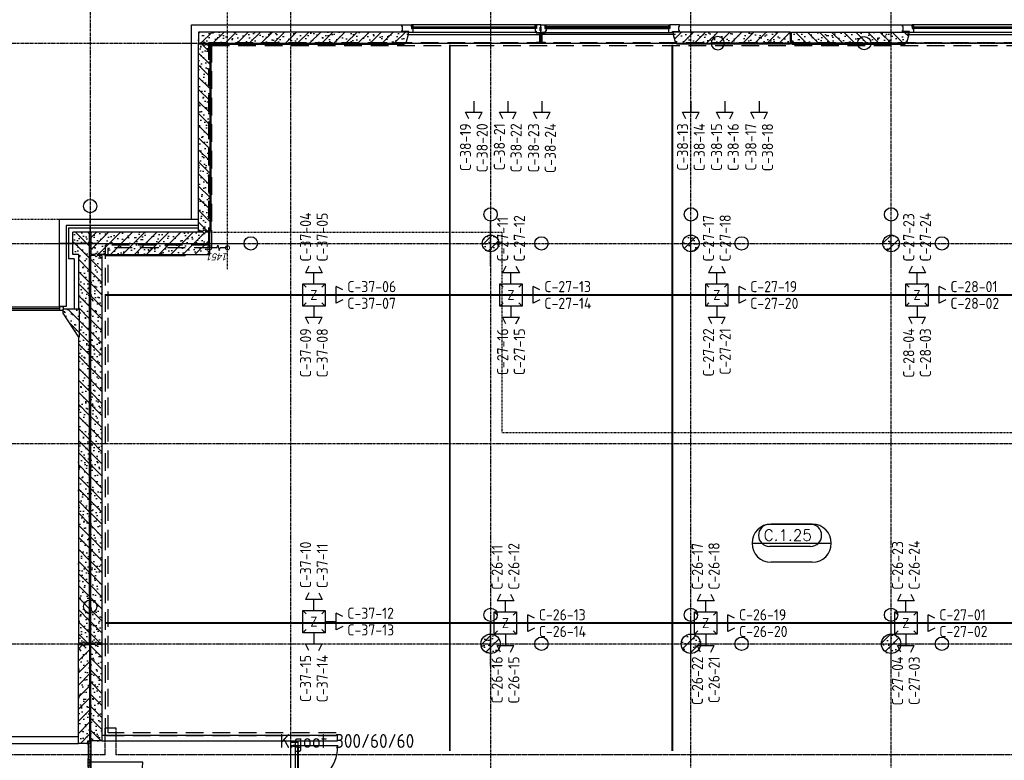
# Model space of a CAD drawing. Extents: x 0 to 1189, y 0 to 841.
# Tile 28 of 33: x 576 to 753, y 555 to 688. Entities that reach past the tile are written whole.
import ezdxf
from ezdxf.enums import TextEntityAlignment as Align

# ---------------------------------------------------------------- set-up
doc = ezdxf.new("R2010")
doc.units = 0
doc.header["$PDSIZE"] = 2
for name, pattern in [('AUSGEZOGEN', [0]), ('B0304', [6, 5, -0.5, 0, -0.5]), ('B0702', [1.171875, 0.78125, -0.390625]), ('DASHDOT', [25.4, 12.7, -6.35, 0, -6.35]), ('E0001', [1, 1, 0]), ('E0003', [4.7625, 3.175, -1.5875])]:
    doc.linetypes.add(name, pattern=pattern)
doc.layers.get('0').update_dxf_attribs({"linetype": 'CONTINUOUS'})
for name, color, linetype in [('AB$1A---_ATTRIB', 9, 'CONTINUOUS'), ('AL$1A---_ALGEMEEN', 9, 'CONTINUOUS'), ('ET6130--_KANALISATIE', 7, 'CONTINUOUS'), ('GOTEN', 3, 'CONTINUOUS'), ('STRAMIEN', 1, 'CONTINUOUS'), ('VITELCODERING', 1, 'CONTINUOUS'), ('VITELDATA', 2, 'CONTINUOUS')]:
    doc.layers.add(name, color=color, linetype=linetype)
doc.styles.add('GBBISOPCURSIEF', font='b-gbp3.shx', dxfattribs={"oblique": 15})
doc.styles.add('ROMANS', font='romans.shx', dxfattribs={"height": 300})
doc.styles.add('ROMANSCURSIEF', font='romans.shx', dxfattribs={"oblique": 15, "height": 300})
doc.styles.get("Standard").update_dxf_attribs({"font": 'ISO'})
pattern_1 = [(225, (0, 0), (108.6116, -108.6116), []), (197, (0, 0), (-41.2599, -127.7242), [0, -130.56, -73.92, 0, -107.52]), (228, (0, 0), (29.4649, -129.8749), [0, -129.28, 0, -131.84, 0, -106.24]), (251, (0, 0), (76.6585, -107.6209), [0, -128, 0, -768, -105.28])]

# ---------------------------------------------------------------- blocks, each defined once
blk = doc.blocks.new('-STR-P2')
at = {"layer": 'AL$1A---_ALGEMEEN', "linetype": 'DASHDOT', "ltscale": 0.1}
for p, q in [((0, -401), (0, 401)), ((-401, 0), (793, 0))]:
    blk.add_line(p, q, dxfattribs=at)
at = {"layer": 'AL$1A---_ALGEMEEN', "linetype": 'Continuous', "ltscale": 2}
for centre in [(0, 521), (913, 0)]:
    blk.add_circle(centre, 120, dxfattribs=at)
blk.add_point((0, 0), dxfattribs=at)
blk = doc.blocks.new('-P282')
at = {"layer": 'AL$1A---_ALGEMEEN', "ltscale": 2}
h = blk.add_hatch(dxfattribs=at)
h.set_pattern_fill('PREFB', color=256, scale=8, angle=180, style=0)
h.set_pattern_definition(pattern_1)
h.paths.add_polyline_path([(150, 0, 1), (-150, 0, 1)])
at = {"layer": 'AL$1A---_ALGEMEEN', "color": 15, "ltscale": 2}
blk.add_circle((0, 0), 150, dxfattribs=at)
at = {"layer": 'AL$1A---_ALGEMEEN', "color": 15, "linetype": 'Continuous'}
blk.add_circle((0, 0), 150, dxfattribs=at)
at = {"layer": 'AL$1A---_ALGEMEEN', "linetype": 'DASHDOT', "ltscale": 0.5}
blk.add_blockref('-STR-P2', (0, 0), dxfattribs=at)
blk = doc.blocks.new('-P1KHE21')
at = {"layer": 'AL$1A---_ALGEMEEN', "linetype": 'Continuous', "ltscale": 2}
for p, q in [((-2300, 10), (-2380, 10)), ((-2380, 10), (-2380, -20)), ((-2300, -15), (-2300, 10)), ((-2380, -20), (-2371, -20)), ((-2371, -89), (-2380, -89)), ((-2380, -89), (-2380, -129)), ((-2380, -129), (-2305, -129)), ((-2371, -20), (-2371, -89)), ((-2305, -62), (-2280, -62)), ((-2305, -113), (-2305, -62)), ((-2305, -129), (-2305, -113)), ((-2305, -113), (-2305, -113)), ((-2280, -15), (-2300, -15)), ((-2280, -62), (-2280, -15))]:
    blk.add_line(p, q, dxfattribs=at)
at = {"layer": 'AL$1A---_ALGEMEEN', "color": 15}
for p, q in [((-2300, 10), (-84, 10)), ((-2305, -129), (-59, -129))]:
    blk.add_line(p, q, dxfattribs=at)
at = {"layer": 'AL$1A---_ALGEMEEN'}
for p, q in [((-2300, -71), (-2300, -86)), ((-2292, -71), (-2292, -86)), ((-72, -71), (-72, -86)), ((-64, -71), (-64, -86))]:
    blk.add_line(p, q, dxfattribs=at)
at = {"layer": 'AL$1A---_ALGEMEEN', "linetype": 'Continuous', "ltscale": 2}
blk.add_lwpolyline([(-84, 10), (-10, 10), (-10, -10), (116, -10), (116, -30), (106, -30), (106, -99), (116, -99), (116, -129), (-59, -129), (-59, -62), (-84, -62), (-84, 10)], dxfattribs=at)
at = {"layer": 'AL$1A---_ALGEMEEN', "color": 15, "linetype": 'Continuous', "ltscale": 2}
for points in [[(-2305, -96), (-2280, -96), (-2280, -123), (-2305, -123)], [(-84, -96), (-59, -96), (-59, -123), (-84, -123)]]:
    blk.add_lwpolyline(points, close=True, dxfattribs=at)
at = {"layer": 'AL$1A---_ALGEMEEN'}
for points in [[(-2300, -66), (-64, -66), (-64, -71), (-2300, -71)], [(-2300, -86), (-64, -86), (-64, -92), (-2300, -92)]]:
    blk.add_lwpolyline(points, close=True, dxfattribs=at)
blk = doc.blocks.new('*U561')
at = {"layer": 'AL$1A---_ALGEMEEN', "color": 15, "linetype": 'ByBlock', "ltscale": 2}
blk.add_lwpolyline([(-19, -90), (-19, 90), (51, 90), (51, 87, -0.391021), (46, 81), (-1, 78, 0.391021), (-11, 67), (-11, -67, 0.391021), (-1, -78), (46, -81, -0.391021), (51, -87), (51, -90)], format="xyb", close=True, dxfattribs=at)
blk = doc.blocks.new('-P142A')
at = {"layer": 'AL$1A---_ALGEMEEN', "linetype": 'Continuous', "ltscale": 2}
h = blk.add_hatch(dxfattribs=at)
h.set_pattern_fill('PREFB', color=256, scale=8, angle=180, style=0)
h.set_pattern_definition([(225, (-7200, 0), (108.6116, -108.6116), []), (197, (-7200, 0), (-41.2599, -127.7242), [0, -130.56, -73.92, 0, -107.52]), (228, (-7200, 0), (29.4649, -129.8749), [0, -129.28, 0, -131.84, 0, -106.24]), (251, (-7200, 0), (76.6585, -107.6209), [0, -128, 0, -768, -105.28])])
h.paths.add_polyline_path([(1790, 200), (-320, 200), (-320, 156), (-278, 0), (1790, 0)])
at = {"layer": 'AL$1A---_ALGEMEEN', "color": 15, "linetype": 'Continuous'}
for p, q in [((-320, 200), (-320, 156)), ((-320, 156), (-278, 0))]:
    blk.add_line(p, q, dxfattribs=at)
at = {"layer": 'AL$1A---_ALGEMEEN', "linetype": 'DASHDOT'}
blk.add_line((-2733, 0), (2996, 0), dxfattribs=at)
at = {"layer": 'AL$1A---_ALGEMEEN', "color": 15, "ltscale": 2}
for p, q in [((-2690, 10), (-2690, 0)), ((-2690, 0), (-278, 0)), ((-320, 156), (-2682, 156))]:
    blk.add_line(p, q, dxfattribs=at)
at = {"layer": 'AL$1A---_ALGEMEEN'}
for p, q in [((-258, 0), (-253, -20)), ((1790, 0), (1790, -10)), ((1780, -20), (-253, -20)), ((1790, -10), (1780, -20))]:
    blk.add_line(p, q, dxfattribs=at)
at = {"layer": 'AL$1A---_ALGEMEEN', "color": 15, "linetype": 'Continuous'}
blk.add_lwpolyline([(-278, 0), (1790, 0), (1790, 200), (-320, 200)], dxfattribs=at)
at = {"layer": 'AL$1A---_ALGEMEEN', "linetype": 'Continuous', "ltscale": 2}
blk.add_circle((3116, 0), 120, dxfattribs=at)
blk.add_point((0, 0), dxfattribs=at)
at = {"layer": 'AL$1A---_ALGEMEEN', "ltscale": 2}
blk.add_blockref('*U561', (-2671, 100), dxfattribs=at)
blk = doc.blocks.new('-P1KHI20')
at = {"layer": 'AL$1A---_ALGEMEEN', "ltscale": 2}
for p, q in [((-3, 0), (64, 0)), ((-3, -19), (-3, 0)), ((7, -19), (-3, -19)), ((-3, -139), (-3, -121)), ((-3, -121), (7, -121)), ((64, -139), (-3, -139)), ((7, -121), (7, -19)), ((64, 0), (64, -49)), ((64, -90), (64, -139)), ((66, -130), (66, -851)), ((1552, -130), (1552, -851)), ((1621, 0), (1554, 0)), ((1554, 0), (1554, -49)), ((1554, -90), (1554, -139)), ((1554, -139), (1621, -139)), ((1611, -121), (1611, -19)), ((1611, -19), (1621, -19)), ((1621, -121), (1611, -121)), ((1621, -19), (1621, 0)), ((1621, -139), (1621, -121))]:
    blk.add_line(p, q, dxfattribs=at)
at = {"layer": 'AL$1A---_ALGEMEEN', "color": 15, "ltscale": 2}
for p, q in [((1554, 0), (64, 0)), ((1554, -139), (64, -139))]:
    blk.add_line(p, q, dxfattribs=at)
at = {"layer": 'AL$1A---_ALGEMEEN'}
for p, q in [((81, -49), (55, -49)), ((55, -49), (55, -90)), ((81, -90), (55, -90)), ((81, -90), (81, -49)), ((1537, -90), (1537, -49)), ((1537, -49), (1563, -49)), ((1537, -90), (1563, -90)), ((1563, -49), (1563, -90))]:
    blk.add_line(p, q, dxfattribs=at)
at = {"layer": 'AL$1A---_ALGEMEEN', "color": 15}
for points in [[(796, -130), (796, -91), (66, -91), (66, -130)], [(822, -130), (822, -91), (1552, -91), (1552, -130)]]:
    blk.add_lwpolyline(points, close=True, dxfattribs=at)
at = {"layer": 'AL$1A---_ALGEMEEN', "ltscale": 2}
for centre, start, end in [((74, -129), 269.366, 359.9227), ((1544, -129), 180.0773, 270.634)]:
    blk.add_arc(centre, 722, start, end, dxfattribs=at)
blk = doc.blocks.new('01564')
at = {"layer": 'AL$1A---_ALGEMEEN', "color": 15, "linetype": 'AUSGEZOGEN'}
for p, q in [((0, 1.5), (0, 48.5)), ((1.5, 50), (38.5, 50)), ((1.5, 1.5), (1.5, 48.5)), ((1.5, 48.5), (38.5, 48.5)), ((40, 1.5), (1.5, 1.5)), ((58.5, 0), (1.5, 0)), ((38.5, 48.5), (38.5, 3)), ((40, 48.5), (40, 3)), ((40, 3), (58.5, 3)), ((58.5, 1.5), (40, 1.5))]:
    blk.add_line(p, q, dxfattribs=at)
for centre, start, end in [((1.5, 48.5), 90, 180), ((1.5, 1.5), 180, 270), ((38.5, 48.5), 0, 90), ((40, 3), 180, 270), ((58.5, 1.5), 0, 90), ((58.5, 1.5), 270, 0)]:
    blk.add_arc(centre, 1.5, start, end, dxfattribs=at)
blk = doc.blocks.new('30114')
at = {"layer": 'AL$1A---_ALGEMEEN', "color": 15, "linetype": 'AUSGEZOGEN'}
for p, q in [((-18.5, 3), (0, 3)), ((0, 1.5), (-18.5, 1.5)), ((0, 0), (-18.5, 0)), ((0, 21.22636), (0, 48.5)), ((0, 3), (0, 21.22636)), ((42, 1.5), (0, 1.5)), ((61.5, 0), (0, 0)), ((1.5, 50), (38.5, 50)), ((1.5, 21.22636), (1.5, 48.5)), ((1.5, 48.5), (38.5, 48.5)), ((1.5, 3), (1.5, 21.22636)), ((38.5, 48.5), (38.5, 43)), ((40, 48.5), (40, 43)), ((40, 43), (48.5, 43)), ((40, 41.5), (48.5, 41.5)), ((48.5, 8.5), (42, 8.5)), ((48.5, 7), (42, 7)), ((42, 3), (61.5, 3)), ((42, 1.5), (61.5, 1.5)), ((48.5, 41.5), (48.5, 21.22636)), ((48.5, 21.22636), (48.5, 8.5)), ((50, 41.5), (50, 21.22636)), ((50, 21.22636), (50, 8.5))]:
    blk.add_line(p, q, dxfattribs=at)
for centre, radius, start, end in [((-18.5, 1.5), 1.5, 90, 180), ((-18.5, 1.5), 1.5, 180, 270), ((1.5, 48.5), 1.5, 90, 180), ((0, 3), 1.5, 270, 0), ((38.5, 48.5), 1.5, 0, 90), ((40, 43), 1.5, 180, 270), ((42, 5), 3.5, 90, 180), ((42, 5), 3.5, 180, 270), ((42, 5), 2, 90, 180), ((42, 5), 2, 180, 270), ((48.5, 41.5), 1.5, 0, 90), ((48.5, 8.5), 1.5, 270, 0), ((61.5, 1.5), 1.5, 0, 90), ((61.5, 1.5), 1.5, 270, 0)]:
    blk.add_arc(centre, radius, start, end, dxfattribs=at)
blk = doc.blocks.new('30416')
at = {"layer": 'AL$1A---_ALGEMEEN', "color": 15, "linetype": 'AUSGEZOGEN'}
for p, q in [((-21.50002, 50), (9.86174, 50.00002)), ((-21.50002, 48.5), (-2.000015, 48.5)), ((-2.000015, 47), (-21.50002, 47)), ((-10, 31.0621), (-10, 41.5)), ((-10, 8.5), (-10, 31.0621)), ((-8.5, 43), (-2, 43)), ((-8.5, 41.5), (-2, 41.5)), ((-8.5, 31.0621), (-8.5, 41.5)), ((-8.5, 8.5), (-8.5, 31.0621)), ((0, 8.5), (-8.5, 8.5)), ((0, 7), (-8.5, 7)), ((-2.000015, 48.5), (9.86174, 48.5)), ((0, 1.5), (0, 7)), ((1.5, 1.5), (1.5, 7)), ((9.861786, 1.5), (1.5, 1.5)), ((9.861786, 0), (1.5, 0)), ((40, 1.500015), (9.861755, 1.5)), ((9.861786, 50), (38.5, 50.00002)), ((9.861786, 48.5), (38.5, 48.50002)), ((58.50002, 0.000015), (9.861786, 0)), ((38.5, 48.5), (38.5, 31.0621)), ((38.5, 31.06212), (38.5, 3.000015)), ((40, 48.5), (40, 31.0621)), ((40, 31.06212), (40, 3.000015)), ((40, 3.000015), (58.5, 3.000015)), ((58.50002, 1.500015), (40, 1.500015))]:
    blk.add_line(p, q, dxfattribs=at)
for centre, radius, start, end in [((-21.50002, 48.5), 1.5, 90, 180), ((-21.50002, 48.5), 1.5, 180, 270), ((-8.5, 41.5), 1.5, 90, 180), ((-8.5, 8.5), 1.5, 180, 270), ((-2.000015, 45), 3.5, 0, 90.00001), ((-2.000015, 45), 2, 0, 90.00001), ((-2.000015, 45), 3.5, 270, 0), ((-2.000015, 45), 2, 270, 0), ((0, 7), 1.5, 0, 90), ((1.5, 1.5), 1.5, 180, 270), ((38.5, 48.5), 1.5, 0, 90.00001), ((40, 3.000015), 1.5, 180, 270), ((58.50002, 1.500015), 1.5, 0, 90.00001), ((58.50002, 1.500015), 1.5, 270, 0)]:
    blk.add_arc(centre, radius, start, end, dxfattribs=at)
blk = doc.blocks.new('-954P1-KSI04')
at = {"layer": 'AL$1A---_ALGEMEEN', "color": 15, "ltscale": 2}
for p, q in [((-1647.499996, -55), (-1359.499998, -55)), ((-1627.499996, -5), (-1379.499998, -5)), ((-441.499998, -55.00002), (-1254.499998, -55.00002)), ((-461.500018, -5.000015), (-1234.499978, -5.000015)), ((-48.5, -55), (-336.499998, -55)), ((-68.5, -5), (-316.499998, -5))]:
    blk.add_line(p, q, dxfattribs=at)
at = {"layer": 'AL$1A---_ALGEMEEN', "ltscale": 2}
blk.add_line((-381.499978, -988.00004), (-381.499978, -55), dxfattribs=at)
blk.add_arc((-381.499978, -55), 933.00004, 180, 270, dxfattribs=at)
at = {"layer": 'AL$1A---_ALGEMEEN', "ltscale": 2, "xscale": -1, "rotation": 180}
for name, p in [('01564', (-1685.999996, -5)), ('30114', (-1360.999998, -5)), ('30416', (-1292.999998, -5))]:
    blk.add_blockref(name, p, dxfattribs=at)
at = {"layer": 'AL$1A---_ALGEMEEN', "color": 15, "ltscale": 2, "rotation": 180}
blk.add_blockref('30416', (-402.999998, -5), dxfattribs=at)
at = {"layer": 'AL$1A---_ALGEMEEN', "ltscale": 2, "rotation": 180}
for name, p in [('30114', (-334.999998, -5)), ('01564', (-10, -5))]:
    blk.add_blockref(name, p, dxfattribs=at)
blk = doc.blocks.new('*U524')
at = {"layer": 'AL$1A---_ALGEMEEN', "color": 15, "linetype": 'ByBlock', "ltscale": 2}
blk.add_lwpolyline([(-19, -90), (-19, 90), (51, 90), (51, 87, -0.391021), (46, 81), (-1, 78, 0.391021), (-11, 67), (-11, -67, 0.391021), (-1, -78), (46, -81, -0.391021), (51, -87), (51, -90)], format="xyb", close=True, dxfattribs=at)
blk = doc.blocks.new('-P142')
at = {"layer": 'AL$1A---_ALGEMEEN', "linetype": 'Continuous', "ltscale": 2}
h = blk.add_hatch(dxfattribs=at)
h.set_pattern_fill('PREFB', color=256, scale=8, angle=180, style=0)
h.set_pattern_definition(pattern_1)
h.paths.add_polyline_path([(2120, 156), (2120, 200), (-1651, 200), (-1651, 0), (-1576, 0), (-1551, 25), (-1526, 0), (2078, 0)])
at = {"layer": 'AL$1A---_ALGEMEEN', "color": 15, "linetype": 'Continuous'}
for p, q in [((2120, 200), (2120, 156)), ((2120, 156), (2078, 0))]:
    blk.add_line(p, q, dxfattribs=at)
at = {"layer": 'AL$1A---_ALGEMEEN', "linetype": 'DASHDOT'}
blk.add_line((-2258, 0), (4658, 0), dxfattribs=at)
at = {"layer": 'AL$1A---_ALGEMEEN'}
for p, q in [((-1421, -20), (-1441, 0)), ((2058, 0), (2053, -20)), ((-1421, -20), (2053, -20))]:
    blk.add_line(p, q, dxfattribs=at)
at = {"layer": 'AL$1A---_ALGEMEEN', "color": 15, "ltscale": 2}
for p, q in [((2078, 0), (4490, 0)), ((2120, 156), (4482, 156)), ((4490, 10), (4490, 0))]:
    blk.add_line(p, q, dxfattribs=at)
at = {"layer": 'AL$1A---_ALGEMEEN', "color": 15, "linetype": 'Continuous'}
for points in [[(2120, 200), (-1651, 200), (-1651, 0), (-1576, 0)], [(-1576, 0), (-1551, 25), (-1526, 0)], [(-1526, 0), (2078, 0)]]:
    blk.add_lwpolyline(points, dxfattribs=at)
at = {"layer": 'AL$1A---_ALGEMEEN', "linetype": 'Continuous', "ltscale": 2}
for p in [(0, 0), (3600, 0)]:
    blk.add_point(p, dxfattribs=at)
at = {"layer": 'AL$1A---_ALGEMEEN', "ltscale": 2, "rotation": 180}
blk.add_blockref('*U524', (4471, 100), dxfattribs=at)
blk = doc.blocks.new('_DOTSMALL')
at = {"color": 0, "linetype": 'ByBlock', "const_width": 0.5}
blk.add_lwpolyline([(-0.0625, 0, 1), (0.0625, 0, 1)], format="xyb", close=True, dxfattribs=at)
blk = doc.blocks.new('-P141')
at = {"layer": 'AL$1A---_ALGEMEEN', "ltscale": 2}
h = blk.add_hatch(dxfattribs=at)
h.set_pattern_fill('PREFB', color=256, scale=8, angle=180, style=0)
h.set_pattern_definition(pattern_1)
h.paths.add_polyline_path([(-3380, 0), (-3380, -75), (-3355, -100), (-3380, -125), (-3380, -200), (-20, -200), (-20, -125), (-45, -100), (-20, -75), (-20, 0)])
at = {"layer": 'AL$1A---_ALGEMEEN', "color": 15, "linetype": 'Continuous'}
for p, q in [((-3380, 0), (-20, 0)), ((-3380, -75), (-3380, 0)), ((-20, -75), (-20, 0)), ((-3380, -75), (-3355, -100)), ((-3355, -100), (-3380, -125)), ((-3380, -200), (-3380, -125)), ((-45, -100), (-20, -75)), ((-20, -125), (-45, -100)), ((-20, -200), (-20, -125)), ((-20, -200), (-3380, -200))]:
    blk.add_line(p, q, dxfattribs=at)
at = {"layer": 'AL$1A---_ALGEMEEN', "color": 15, "linetype": 'ByBlock'}
for p, q in [((-3680, -333), (-3680, -200)), ((-3680, -520), (-3680, -387))]:
    blk.add_line(p, q, dxfattribs=at)
at = {"layer": 'AL$1A---_ALGEMEEN'}
for p, q in [((-3380, -200), (-3380, -210)), ((-3380, -210), (-3370, -220)), ((-30, -220), (-3370, -220)), ((-30, -220), (-20, -210)), ((-20, -200), (-20, -210))]:
    blk.add_line(p, q, dxfattribs=at)
at = {"layer": 'AL$1A---_ALGEMEEN', "linetype": 'DASHDOT', "ltscale": 0.5}
blk.add_line((-4064, -520), (701, -520), dxfattribs=at)
at = {"layer": 'AL$1A---_ALGEMEEN', "color": 15}
blk.add_lwpolyline([(-3680, -333), (-3630, -347), (-3680, -360), (-3730, -373), (-3680, -387)], dxfattribs=at)
at = {"layer": 'AL$1A---_ALGEMEEN', "linetype": 'Continuous', "ltscale": 2}
blk.add_circle((821, -520), 120, dxfattribs=at)
at = {"layer": 'AL$1A---_ALGEMEEN', "color": 15, "linetype": 'ByBlock'}
for p in [(-3680, -200), (-3380, -200), (-3390, -520)]:
    blk.add_point(p, dxfattribs=at)
at = {"layer": 'AL$1A---_ALGEMEEN', "linetype": 'Continuous', "ltscale": 2}
for p in [(-3600, -520), (0, -520)]:
    blk.add_point(p, dxfattribs=at)
at = {"layer": 'AL$1A---_ALGEMEEN', "color": 15, "linetype": 'ByBlock', "xscale": 150, "yscale": 150, "zscale": 150}
for p, rotation in [((-3680, -200), 90), ((-3680, -520), 270)]:
    blk.add_blockref('_DOTSMALL', p, dxfattribs=dict(at, rotation=rotation))
at = {"layer": 'AL$1A---_ALGEMEEN', "color": 15, "linetype": 'ByBlock', "insert": (-3842, -344), "char_height": 125, "attachment_point": 5, "rotation": 90, "style": 'GBBISOPCURSIEF'}
blk.add_mtext('\\A1;1451', dxfattribs=at)
blk = doc.blocks.new('-P48')
at = {"layer": 'AL$1A---_ALGEMEEN', "ltscale": 2}
h = blk.add_hatch(dxfattribs=at)
h.set_pattern_fill('PREFB', color=256, scale=8, angle=180, style=0)
h.set_pattern_definition(pattern_1)
h.paths.add_polyline_path([(6999, -75), (6999, 0), (29, 0), (-166, 0), (-191, -25), (-216, 0), (-391, 0), (-391, -235), (-391, -300), (9, -300), (9, -200), (992, -200), (992, -484), (1062, -484), (1493, -200), (6999, -200), (6999, -125), (6974, -100)])
at = {"layer": 'AL$1A---_ALGEMEEN', "linetype": 'Continuous', "ltscale": 2}
for p, q in [((6999, 0), (29, 0)), ((6999, 0), (6999, -75)), ((-391, 0), (-391, -235)), ((-216, 0), (-391, 0)), ((-191, -25), (-216, 0)), ((-166, 0), (-191, -25)), ((29, 0), (-166, 0)), ((6999, -75), (6974, -100)), ((6974, -100), (6999, -125)), ((6999, -125), (6999, -200)), ((-391, -235), (-391, -300)), ((9, -300), (-391, -300)), ((9, -200), (992, -200)), ((9, -200), (9, -300)), ((19, -200), (982, -200)), ((992, -200), (992, -484)), ((992, -235), (992, -405)), ((1493, -200), (6999, -200)), ((992, -484), (1062, -484))]:
    blk.add_line(p, q, dxfattribs=at)
blk.add_lwpolyline([(1062, -484), (1493, -200)], dxfattribs=at)
blk = doc.blocks.new('-P162')
at = {"layer": 'AL$1A---_ALGEMEEN', "ltscale": 2}
h = blk.add_hatch(dxfattribs=at)
h.set_pattern_fill('PREFB', color=256, scale=8, angle=180, style=0)
h.set_pattern_definition(pattern_1)
h.paths.add_polyline_path([(6980, -210), (6980, -135), (6955, -110), (6980, -85), (6980, -10), (10, -10), (10, -85), (35, -110), (10, -135), (10, -210)])
at = {"layer": 'AL$1A---_ALGEMEEN', "linetype": 'DASHDOT', "ltscale": 0.5}
blk.add_line((-430, 0), (7750, 0), dxfattribs=at)
at = {"layer": 'AL$1A---_ALGEMEEN', "color": 15, "linetype": 'Continuous'}
for p, q in [((10, -10), (6980, -10)), ((10, -85), (10, -10)), ((10, -210), (10, -135)), ((6980, -85), (6980, -10)), ((6980, -210), (6980, -135)), ((6980, -210), (10, -210))]:
    blk.add_line(p, q, dxfattribs=at)
for points in [[(10, -85), (35, -110), (10, -135)], [(6980, -135), (6955, -110), (6980, -85)]]:
    blk.add_lwpolyline(points, dxfattribs=at)
at = {"layer": 'AL$1A---_ALGEMEEN', "linetype": 'Continuous', "ltscale": 2}
blk.add_circle((7870, 0), 120, dxfattribs=at)
for p in [(0, 0), (3600, 0), (7200, 0)]:
    blk.add_point(p, dxfattribs=at)
blk = doc.blocks.new('-P161')
at = {"layer": 'AL$1A---_ALGEMEEN', "ltscale": 2}
h = blk.add_hatch(dxfattribs=at)
h.set_pattern_fill('PREFB', color=256, scale=8, angle=180, style=0)
h.set_pattern_definition(pattern_1)
h.paths.add_polyline_path([(20, -10), (20, -85), (45, -110), (20, -135), (20, -210), (3757, -210), (3757, -10)])
h.paths.add_polyline_path([(5453, -10), (5453, -210), (7190, -210), (7190, -135), (7165, -110), (7190, -85), (7190, -10)])
at = {"layer": 'AL$1A---_ALGEMEEN', "linetype": 'DASHDOT', "ltscale": 0.5}
blk.add_line((-430, 0), (7750, 0), dxfattribs=at)
at = {"layer": 'AL$1A---_ALGEMEEN', "color": 15, "linetype": 'Continuous'}
for p, q in [((20, -10), (3757, -10)), ((20, -85), (20, -10)), ((20, -210), (20, -135)), ((3757, -10), (3757, -210)), ((5453, -210), (5453, -10)), ((5453, -10), (7190, -10)), ((7190, -85), (7190, -10)), ((7190, -210), (7190, -135)), ((3757, -210), (20, -210)), ((7190, -210), (5453, -210))]:
    blk.add_line(p, q, dxfattribs=at)
for points in [[(20, -85), (45, -110), (20, -135)], [(7190, -135), (7165, -110), (7190, -85)]]:
    blk.add_lwpolyline(points, dxfattribs=at)
at = {"layer": 'AL$1A---_ALGEMEEN', "linetype": 'Continuous', "ltscale": 2}
blk.add_circle((7870, 0), 120, dxfattribs=at)
for p in [(0, 0), (3600, 0), (7200, 0)]:
    blk.add_point(p, dxfattribs=at)
blk = doc.blocks.new('-P140')
at = {"layer": 'AL$1A---_ALGEMEEN', "ltscale": 2}
h = blk.add_hatch(dxfattribs=at)
h.set_pattern_fill('PREFB', color=256, scale=8, angle=180, style=0)
h.set_pattern_definition(pattern_1)
h.paths.add_polyline_path([(2149, 0), (2149, 200), (2074, 200), (2049, 175), (2024, 200), (10, 200), (10, 0)])
h.paths.add_polyline_path([(10, 0), (10, -200), (85, -200), (110, -175), (135, -200), (230, -200), (2149, -200), (2149, 0)])
at = {"layer": 'AL$1A---_ALGEMEEN', "color": 15, "linetype": 'Continuous'}
for p, q in [((10, 200), (10, -200)), ((2024, 200), (10, 200)), ((2049, 175), (2024, 200)), ((2074, 200), (2049, 175)), ((2149, 200), (2074, 200)), ((2149, -200), (2149, 200)), ((85, -200), (110, -175)), ((110, -175), (135, -200)), ((85, -200), (10, -200)), ((230, -200), (135, -200)), ((230, -200), (2149, -200))]:
    blk.add_line(p, q, dxfattribs=at)
at = {"layer": 'AL$1A---_ALGEMEEN', "linetype": 'DASHDOT', "ltscale": 0.5}
blk.add_line((-809, 0), (2767, 0), dxfattribs=at)
at = {"layer": 'AL$1A---_ALGEMEEN'}
for p, q in [((230, -200), (230, -200)), ((260, -200), (280, -220)), ((280, -220), (1709, -220)), ((1729, -200), (1709, -220))]:
    blk.add_line(p, q, dxfattribs=at)
at = {"layer": 'AL$1A---_ALGEMEEN', "linetype": 'Continuous', "ltscale": 2}
blk.add_circle((2887, 0), 120, dxfattribs=at)
blk.add_point((0, 0), dxfattribs=at)
blk = doc.blocks.new('-P31')
at = {"layer": 'AL$1A---_ALGEMEEN', "ltscale": 2}
h = blk.add_hatch(dxfattribs=at)
h.set_pattern_fill('PREFB', color=256, scale=8, angle=180, style=0)
h.set_pattern_definition(pattern_1)
h.paths.add_polyline_path([(-10, 7190), (-85, 7190), (-110, 7165), (-135, 7190), (-210, 7190), (-210, 5410), (-40, 5410), (-40, 5453), (-10, 5453)])
h.paths.add_polyline_path([(-10, 3757), (-40, 3757), (-40, 3800), (-210, 3800), (-210, -420), (-10, -420), (-10, -345), (-35, -320), (-10, -295), (-10, -125), (-35, -100), (-10, -75)])
at = {"layer": 'AL$1A---_ALGEMEEN', "linetype": 'Continuous', "ltscale": 2}
for p, q in [((-210, 5410), (-210, 7190)), ((-210, 7190), (-135, 7190)), ((-135, 7190), (-110, 7165)), ((-110, 7165), (-85, 7190)), ((-40, 5410), (-210, 5410)), ((-40, 5410), (-40, 5453)), ((-40, 5453), (-10, 5453)), ((-210, 3800), (-40, 3800)), ((-210, -420), (-210, 3800)), ((-40, 3800), (-40, 3757)), ((-40, 3757), (-10, 3757)), ((-10, 3757), (-10, -75)), ((-35, -100), (-10, -75)), ((-10, -125), (-35, -100)), ((-10, -125), (-10, -295)), ((-35, -320), (-10, -295)), ((-10, -345), (-35, -320)), ((-10, -345), (-10, -420)), ((-10, -420), (-210, -420))]:
    blk.add_line(p, q, dxfattribs=at)
blk.add_lwpolyline([(-85, 7190), (-10, 7190), (-10, 5453)], dxfattribs=at)
blk = doc.blocks.new('-RUIM-NR')
at = {"layer": 'AL$1A---_ALGEMEEN', "color": 15, "linetype": 'ByBlock'}
for p, q in [((340, 337), (-399, 337)), ((370, 343), (-370, 343)), ((-713, 0), (713, 0)), ((341, -62), (-399, -62)), ((370, -343), (-370, -343))]:
    blk.add_line(p, q, dxfattribs=at)
for centre, radius, start, end in [((-370, 0), 343, 90, 270), ((-399, 140), 198, 90, 270), ((340, 140), 198, 270, 90), ((370, 0), 343, 270, 90)]:
    blk.add_arc(centre, radius, start, end, dxfattribs=at)
at = {"layer": 'AB$1A---_ATTRIB', "linetype": 'Continuous', "style": 'ROMANS'}
blk.add_attdef('RUIMTENUMMER', (-502, 43), '', height=200, dxfattribs=at)
at = {"layer": 'AB$1A---_ATTRIB', "color": 1, "linetype": 'Continuous', "style": 'ROMANS'}
blk.add_attdef('PEILMAAT', (-557, -214), '', height=150, dxfattribs=at)
blk = doc.blocks.new('-P280')
at = {"layer": 'AL$1A---_ALGEMEEN', "ltscale": 2}
h = blk.add_hatch(dxfattribs=at)
h.set_pattern_fill('PREFB', color=256, scale=8, angle=180, style=0)
h.set_pattern_definition(pattern_1)
h.paths.add_polyline_path([(175, 0, 1), (-175, 0, 1)])
at = {"layer": 'AL$1A---_ALGEMEEN', "color": 15, "ltscale": 2}
blk.add_circle((0, 0), 175, dxfattribs=at)
at = {"layer": 'AL$1A---_ALGEMEEN', "color": 15, "linetype": 'Continuous'}
blk.add_circle((0, 0), 175, dxfattribs=at)
at = {"layer": 'AL$1A---_ALGEMEEN', "linetype": 'DASHDOT', "ltscale": 0.5}
blk.add_blockref('-STR-P2', (0, 0), dxfattribs=at)
blk = doc.blocks.new('-P285')
at = {"layer": 'AL$1A---_ALGEMEEN', "ltscale": 2}
h = blk.add_hatch(dxfattribs=at)
h.set_pattern_fill('PREFB', color=256, scale=8, angle=180, style=0)
h.set_pattern_definition(pattern_1)
h.paths.add_polyline_path([(150, 0, 1), (-150, 0, 1)])
at = {"layer": 'AL$1A---_ALGEMEEN', "color": 15, "ltscale": 2}
blk.add_circle((0, 0), 150, dxfattribs=at)
at = {"layer": 'AL$1A---_ALGEMEEN', "color": 15, "linetype": 'Continuous'}
blk.add_circle((0, 0), 150, dxfattribs=at)
at = {"layer": 'AL$1A---_ALGEMEEN', "linetype": 'DASHDOT', "ltscale": 0.5}
blk.add_blockref('-STR-P2', (0, 0), dxfattribs=at)
blk = doc.blocks.new('XREF_B-A3-II-113')
at = {"layer": 'AL$1A---_ALGEMEEN', "color": 8, "linetype": 'B0702', "ltscale": 2}
blk.add_line((60892, 77696), (70723, 77696), dxfattribs=at)
at = {"layer": 'AL$1A---_ALGEMEEN', "color": 8, "ltscale": 2}
for p, q in [((70723, 77696), (73221, 77696)), ((70723, 76128), (70723, 77696)), ((70838, 77581), (70838, 76128)), ((73221, 77581), (70838, 77581)), ((70882, 77541), (70882, 76981)), ((70882, 77541), (73221, 77541)), ((70982, 76981), (70882, 76981)), ((70982, 76981), (70982, 76078)), ((70838, 76128), (70723, 76128)), ((71062, 68391), (60717, 68391)), ((60717, 68271), (71062, 68271))]:
    blk.add_line(p, q, dxfattribs=at)
at = {"layer": 'AL$1A---_ALGEMEEN', "color": 8}
blk.add_line((71412, 77261), (70734, 77261), dxfattribs=at)
at = {"layer": 'AL$1A---_ALGEMEEN', "color": 8, "linetype": 'ByBlock', "ltscale": 2}
for p, q in [((65907, 76118), (70723, 76118)), ((65907, 76058), (70723, 76058)), ((69542, 76088), (70723, 76088))]:
    blk.add_line(p, q, dxfattribs=at)
at = {"layer": 'AL$1A---_ALGEMEEN', "color": 8, "linetype": 'Continuous', "ltscale": 2}
for p, q in [((71062, 76078), (71077, 76078)), ((71077, 76078), (71077, 75577)), ((71062, 75577), (71077, 75577)), ((74891, 68299), (74891, 68314)), ((74993, 68299), (74993, 68314))]:
    blk.add_line(p, q, dxfattribs=at)
at = {"layer": 'AL$1A---_ALGEMEEN', "color": 8, "ltscale": 2}
for points in [[(73094, 77696), (73094, 81190)], [(73094, 81190), (76882, 81190)], [(81862, 81190), (85882, 81190)], [(71482, 68314), (75720, 68314), (75720, 68314), (75720, 68414), (71482, 68414)]]:
    blk.add_lwpolyline(points, dxfattribs=at)
at = {"layer": 'AL$1A---_ALGEMEEN', "color": 8, "linetype": 'B0702', "ltscale": 2}
blk.add_lwpolyline([(73401, 77461), (78672, 77461), (78672, 73861), (89072, 73861), (89072, 77461), (94343, 77461)], dxfattribs=at)
at = {"layer": 'AL$1A---_ALGEMEEN', "color": 8, "linetype": 'ByBlock', "ltscale": 2}
blk.add_lwpolyline([(70723, 76118), (70723, 76058), (70793, 76058), (70793, 76118)], close=True, dxfattribs=at)
at = {"layer": 'STRAMIEN', "color": 8, "linetype": 'B0304', "ltscale": 10}
for p, q in [((71272, 86161), (71272, 25534)), ((74872, 86161), (74872, 25534)), ((78472, 86161), (78472, 25534)), ((82072, 25534), (82072, 86161)), ((85672, 25534), (85672, 86161)), ((17072, 80861), (103982, 80861)), ((17072, 77261), (103982, 77261)), ((17072, 73661), (103982, 73661)), ((17072, 70061), (103982, 70061))]:
    blk.add_line(p, q, dxfattribs=at)
at = {"layer": 'AL$1A---_ALGEMEEN', "color": 8, "linetype": 'Continuous', "ltscale": 2}
for name, p, rotation in [('-P141', (73221, 80861), 90), ('-P1KHE21', (76992, 81061), 180), ('-P1KHE21', (85992, 81061), 180), ('-P162', (71272, 70061), 90), ('-P48', (71262, 77070), 270), ('-P161', (71272, 62861), 90), ('-954P1-KSI04', (71229, 68314), 90), ('-P1KHI20', (74872, 66678), 90)]:
    blk.add_blockref(name, p, dxfattribs=dict(at, rotation=rotation))
at = {"layer": 'AL$1A---_ALGEMEEN', "color": 8, "linetype": 'Continuous', "ltscale": 2, "xscale": -1, "rotation": 180}
blk.add_blockref('-P1KHE21', (81752, 81061), dxfattribs=at)
at = {"layer": 'AL$1A---_ALGEMEEN', "color": 8, "linetype": 'Continuous', "ltscale": 2}
for name, p in [('-P142', (74872, 80861)), ('-P142A', (82072, 80861)), ('-P140', (71272, 77261)), ('-P31', (71272, 62861))]:
    blk.add_blockref(name, p, dxfattribs=at)
at = {"layer": 'AL$1A---_ALGEMEEN', "color": 8, "linetype": 'Continuous', "ltscale": 2, "xscale": -1}
blk.add_blockref('-P142A', (85672, 80861), dxfattribs=at)
at = {"layer": 'AL$1A---_ALGEMEEN', "color": 8, "ltscale": 2}
for name, p in [('-P285', (78472, 77261)), ('-P282', (82072, 77261)), ('-P282', (85672, 77261)), ('-P280', (78472, 70061)), ('-P280', (82072, 70061)), ('-P280', (85672, 70061))]:
    blk.add_blockref(name, p, dxfattribs=at)
at = {"layer": 'AL$1A---_ALGEMEEN', "color": 8}
ref = blk.add_blockref('-RUIM-NR', (83884, 71870), dxfattribs=at)
ref.add_attrib('RUIMTENUMMER', 'C.1.25', (83382, 71914), dxfattribs={"layer": 'AB$1A---_ATTRIB', "linetype": 'ByBlock', "height": 200, "style": 'ROMANSCURSIEF'})
blk = doc.blocks.new('DAT030')
for p, q in [((-2, 2), (-1.41, 1.41)), ((-2, -2), (-2, 2)), ((-2, 2), (2, 2)), ((2, 2), (1.41, 1.41)), ((2, 2), (2, -2)), ((-1.41, -1.41), (-2, -2)), ((1.41, -1.41), (2, -2)), ((2, -2), (-2, -2))]:
    blk.add_line(p, q)
at = {"color": 4}
blk.add_attdef('NR', text='', height=1.8, dxfattribs=at).set_placement((0, 0), align=Align.MIDDLE)
blk = doc.blocks.new('$DAT003')
for p, q in [((0, 0), (2, 0)), ((3.2, 0.9), (2, 1.5)), ((2, -1.5), (2, 1.5)), ((3.2, -0.9), (2, -1.5))]:
    blk.add_line(p, q)

msp = doc.modelspace()

# ---------------------------------------------------------------- linework, layer by layer
at = {"layer": 'GOTEN', "linetype": 'E0003'}
for p, q in [((609.7, 684.38), (818.37, 684.38)), ((609.7, 647.97), (609.7, 684.38)), ((610.2, 683.88), (817.87, 683.88)), ((610.2, 647.47), (610.2, 683.88)), ((591.09, 559.76), (591.09, 647.97)), ((609.7, 647.97), (591.09, 647.97)), ((591.59, 560.26), (591.59, 647.47)), ((610.2, 647.47), (591.59, 647.47)), ((632.55, 559.76), (591.09, 559.76)), ((632.55, 560.26), (591.59, 560.26))]:
    msp.add_line(p, q, dxfattribs=at)
at = {"layer": 'GOTEN', "linetype": 'E0001'}
for p, q in [((593.02, 561.13), (591.02, 561.13)), ((591.02, 556.33), (591.02, 561.13)), ((593.02, 556.33), (593.02, 561.13)), ((591.02, 556.33), (477.46, 556.33)), ((839.62, 556.33), (593.02, 556.33))]:
    msp.add_line(p, q, dxfattribs=at)
at = {"layer": 'GOTEN', "linetype": 'DASHDOT', "const_width": 0.35}
for points in [[(653, 684), (653, 557)], [(693, 684), (693, 557)], [(591, 639), (838, 639)], [(591, 580), (838, 580)]]:
    msp.add_lwpolyline(points, dxfattribs=at)

# ---------------------------------------------------------------- block references
at = {"xscale": 0.01, "yscale": 0.01, "zscale": 0.01}
msp.add_blockref('XREF_B-A3-II-113', (-124.38, -124.33), dxfattribs=at)
at = {"layer": 'VITELDATA'}
for p, rotation in [((657.31, 673.86), 270), ((663.41, 673.86), 270), ((669.57, 673.86), 270), ((696.35, 673.86), 270), ((702.45, 673.86), 270), ((708.61, 673.86), 270), ((628.57, 641), 90), ((664, 641), 90), ((701, 641), 90), ((737, 641), 90), ((628.57, 637), 270), ((664, 637), 270), ((701, 637), 270), ((737, 637), 270), ((628.57, 582.27), 90), ((663, 582), 90), ((699, 582), 90), ((735, 582), 90), ((628.57, 578.27), 270), ((663, 578), 270), ((699, 578), 270), ((735, 578), 270)]:
    msp.add_blockref('$DAT003', p, dxfattribs=dict(at, rotation=rotation))
for p in [(628.57, 639), (664, 639), (701, 639), (737, 639), (628.57, 580.27), (663, 580), (699, 580), (735, 580)]:
    msp.add_blockref('DAT030', p, dxfattribs=at).add_auto_attribs({'NR': 'Z'})
for p in [(630.57, 639), (666, 639), (703, 639), (739, 639), (630.57, 580.27), (665, 580), (701, 580), (737, 580)]:
    msp.add_blockref('$DAT003', p, dxfattribs=at)

# ---------------------------------------------------------------- texts
at = {"layer": 'ET6130--_KANALISATIE', "color": 2, "linetype": 'E0001'}
msp.add_text('K.goot 300/60/60', height=2.5, dxfattribs=at).set_placement((622.4, 557.56))
at = {"layer": 'VITELCODERING'}
for s, p in [('C-38-19', (656.81, 669.86)), ('C-38-20', (659.81, 669.86)), ('C-38-21', (662.91, 669.86)), ('C-38-22', (665.91, 669.86)), ('C-38-23', (669.07, 669.86)), ('C-38-24', (672.07, 669.86)), ('C-38-13', (695.85, 669.86)), ('C-38-14', (698.85, 669.86)), ('C-38-15', (701.95, 669.86)), ('C-38-16', (704.95, 669.86)), ('C-38-17', (708.11, 669.86)), ('C-38-18', (711.11, 669.86)), ('C-37-09', (628.07, 633)), ('C-37-08', (631.07, 633)), ('C-27-16', (663.5, 633)), ('C-27-15', (666.5, 633)), ('C-27-22', (700.5, 633)), ('C-27-21', (703.5, 633)), ('C-28-04', (736.5, 633)), ('C-28-03', (739.5, 633)), ('C-37-15', (628.07, 574.27)), ('C-37-14', (631.07, 574.27)), ('C-26-16', (662.5, 574)), ('C-26-15', (665.5, 574)), ('C-26-22', (698.5, 574)), ('C-26-21', (701.5, 574)), ('C-27-04', (734.5, 574)), ('C-27-03', (737.5, 574))]:
    msp.add_text(s, height=2, rotation=90, dxfattribs=at).set_placement(p, align=Align.RIGHT)
for s, p in [('C-37-04', (628.07, 645)), ('C-37-05', (631.07, 645)), ('C-27-11', (663.5, 645)), ('C-27-12', (666.5, 645)), ('C-27-17', (700.5, 645)), ('C-27-18', (703.5, 645)), ('C-27-23', (736.5, 645)), ('C-27-24', (739.5, 645)), ('C-37-10', (628.07, 586.27)), ('C-37-11', (631.07, 586.27)), ('C-26-11', (662.5, 586)), ('C-26-12', (665.5, 586)), ('C-26-17', (698.5, 586)), ('C-26-18', (701.5, 586)), ('C-26-23', (734.5, 586)), ('C-26-24', (737.5, 586))]:
    msp.add_text(s, height=2, rotation=90, dxfattribs=at).set_placement(p)
for s, p in [('C-37-06', (634.57, 639.5)), ('C-27-13', (670, 639.5)), ('C-27-19', (707, 639.5)), ('C-28-01', (743, 639.5)), ('C-37-07', (634.57, 636.5)), ('C-27-14', (670, 636.5)), ('C-27-20', (707, 636.5)), ('C-28-02', (743, 636.5)), ('C-37-12', (634.57, 580.77)), ('C-26-13', (669, 580.5)), ('C-26-19', (705, 580.5)), ('C-27-01', (741, 580.5)), ('C-37-13', (634.57, 577.77)), ('C-26-14', (669, 577.5)), ('C-26-20', (705, 577.5)), ('C-27-02', (741, 577.5))]:
    msp.add_text(s, height=2, dxfattribs=at).set_placement(p)

doc.saveas('drawing.dxf')
